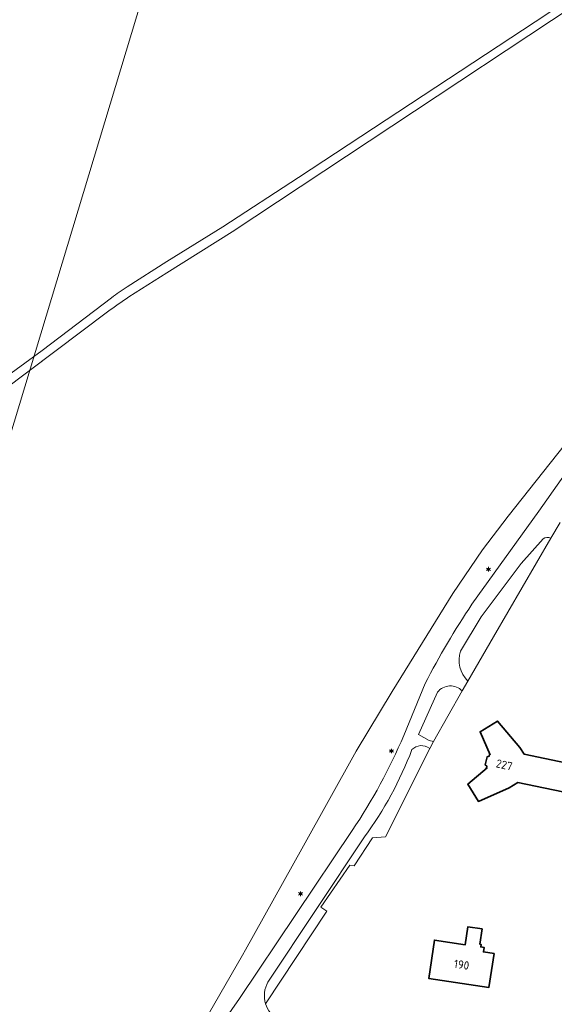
# Model space of a CAD drawing. Header units: metres. Extents: x 140853 to 145288, y 474558 to 480269.
# Tile 193 of 256: x 142968 to 143084, y 478761 to 478974. Entities that reach past the tile are written whole.
import ezdxf
from ezdxf.enums import TextEntityAlignment as Align

# ---------------------------------------------------------------- set-up
doc = ezdxf.new("R2010")
doc.units = ezdxf.units.M
doc.header["$MEASUREMENT"] = 0
for name, color, linetype, lineweight in [('B-WE-GR-GRAS_KRUIDENRIJK-G', 80, 'Continuous', 18), ('B-WE-GR-GROENVOORZIENING-G', 80, 'Continuous', 18), ('B-WE-IE-TERREINAFSCHEIDING_KUNSTMATIG_HEKWERK-G', 20, 'IE-TERREINAFSCHEIDING-KUNSTMATIG', 18), ('B-WE-IE-TERREINAFSCHEIDING_KUNSTMATIG_MUUR-G', 90, 'IE-TERREINAFSCHEIDING-KUNSTMATIG-DICHT', 18), ('B-WE-KL-ET_LS_OV_LICHTMAST-S', 190, 'Continuous', 18), ('B-WE-OG-BEBOUWING-G', 7, 'Continuous', 35), ('B-WE-OG-BEBOUWING_HUISNUMMER-T18', 10, 'Continuous', 18), ('B-WE-OG-HULPLIJN-G', 50, 'Continuous', 18), ('B-WE-OG-TERREIN_ERF-G', 7, 'Continuous', 18), ('B-WE-VH-ONVERHARD-G', 252, 'Continuous', 18), ('B-WE-VH-VERHARDING_ASFALT-G', 252, 'Continuous', 18)]:
    doc.layers.add(name, color=color, linetype=linetype, lineweight=lineweight)
doc.styles.add('NLCS-ISO', font='txt')
doc.linetypes.add('IE-TERREINAFSCHEIDING-KUNSTMATIG', pattern='A,4,[82,NLCS.shx,S=0.75,R=90,X=0,Y=0],4,-2', length=10)
doc.linetypes.add('IE-TERREINAFSCHEIDING-KUNSTMATIG-DICHT', pattern='A,8,-1,[82,NLCS.shx,S=0.75,R=90,X=0,Y=0],-1', length=10)

# ---------------------------------------------------------------- blocks, each defined once
blk = doc.blocks.new('B-SIE-WEG_LICHTMAST-SO')
at = {"ltscale": 0.1}
for p, q in [((-1.1, 0.6), (-2.2, 1.3)), ((0, 1.3), (0, 2.5)), ((1.1, 0.6), (2.2, 1.3)), ((-1.1, -0.6), (-2.2, -1.3)), ((0, -1.3), (0, -2.5)), ((1.1, -0.6), (2.2, -1.3))]:
    blk.add_line(p, q, dxfattribs=at)
at = {"flags": 128}
for points in [[(-1.2, 0.5), (1.2, 0.5)], [(-1.2, -0.5), (1.2, -0.5)]]:
    blk.add_lwpolyline(points, dxfattribs=at)
at = {"ltscale": 0.1}
blk.add_circle((0, 0), 1.27, dxfattribs=at)
at = {"style": 'NLCS-ISO'}
blk.add_attdef('TYPE', text='', height=1.8, dxfattribs=at).set_placement((0, 2.5), align=Align.BOTTOM_CENTER)

msp = doc.modelspace()

# ---------------------------------------------------------------- linework, layer by layer
at = {"layer": 'B-WE-GR-GRAS_KRUIDENRIJK-G', "ltscale": 0.2, "flags": 128}
msp.add_lwpolyline([(143021.391, 478760.752), (143034.646, 478780.805), (143033.341, 478781.685), (143039.642, 478790.783), (143040.593, 478790.639), (143044.571, 478796.705), (143047.365, 478796.904), (143056.938, 478816.103), (143056.938, 478816.103, 0.3795878), (143053.097, 478815.821), (143053.097, 478815.821, -0.0684576), (143042.788, 478796.91), (143042.788, 478796.91), (143021.913, 478765.466), (143021.913, 478765.466, 0.2057837), (143021.391, 478760.752)], format="xyb", close=True, dxfattribs=at)
at = {"layer": 'B-WE-GR-GROENVOORZIENING-G', "ltscale": 0.2, "flags": 128}
for points in [[(142943.212, 478880.545), (142972.999, 478902.293), (142988.036, 478913.749), (142988.036, 478913.749, -0.0208241), (142991.401, 478916.097), (142991.401, 478916.097), (143000, 478921.588), (143012.122, 478929.121), (143028.546, 478939.818), (143082.534, 478975.299), (143119.187, 479000), (143138.573, 479012.243), (143135.049, 479016.286), (143126.105, 479026.548), (143117.183, 479040.305), (143115.342, 479044.342), (143107.836, 479060.797), (143105.816, 479065.227), (143101.591, 479071.821), (143092.443, 479070.841), (143087.764, 479070.34), (143080.703, 479077.648), (143059.61, 479102.218), (143035.267, 479135.246)], [(143122.815, 479000), (143014.15, 478928.036), (143000, 478919.133), (142991.811, 478913.904), (142991.811, 478913.904, 0.018958), (142987.134, 478910.661), (142987.134, 478910.661), (142958.721, 478889.319)], [(143007.474, 478750), (143015.781, 478761.879), (143040.168, 478798.338), (143040.168, 478798.338, 0.0477026), (143051.324, 478818.88), (143051.324, 478818.88), (143055.989, 478830.169), (143055.989, 478830.169, -0.0297085), (143066.072, 478847.311), (143066.072, 478847.311), (143080.589, 478867.507), (143095.116, 478888.076)]]:
    msp.add_lwpolyline(points, format="xyb", dxfattribs=at)
for points in [[(143004.151, 478750), (143016.379, 478771.308), (143017.072, 478772.428), (143029.223, 478794.354), (143041.009, 478815.478), (143048.822, 478828.429), (143061.949, 478849.634), (143068.391, 478859.095), (143073.915, 478866.398), (143093.777, 478891.505)], [(143093.777, 478891.505), (143073.915, 478866.398), (143068.391, 478859.095), (143061.949, 478849.634), (143048.822, 478828.429), (143041.009, 478815.478), (143029.223, 478794.354), (143017.072, 478772.428), (143016.379, 478771.308), (143004.151, 478750)]]:
    msp.add_lwpolyline(points, dxfattribs=at)
for points in [[(143063.595, 478837.189, 0.2814675), (143065.207, 478830.688), (143065.207, 478830.688), (143070.746, 478840.236), (143083.17, 478861.653), (143083.17, 478861.653, 0.2787745), (143081.495, 478861.532), (143081.495, 478861.532), (143076.733, 478856.162), (143068.065, 478844.628), (143063.595, 478837.189)], [(143056.85, 478817.782), (143057.751, 478817.555), (143063.998, 478828.558), (143063.998, 478828.558, 0.4499383), (143058.635, 478828.281), (143058.635, 478828.281), (143054.509, 478819.084), (143056.85, 478817.782)]]:
    msp.add_lwpolyline(points, format="xyb", close=True, dxfattribs=at)
at = {"layer": 'B-WE-IE-TERREINAFSCHEIDING_KUNSTMATIG_HEKWERK-G', "ltscale": 0.2, "flags": 128}
for points in [[(143105.154, 478915.976), (143096.672, 478897.786), (143096.073, 478896.412), (143093.777, 478891.505), (143073.915, 478866.398), (143068.391, 478859.095), (143061.949, 478849.634), (143048.822, 478828.429), (143041.009, 478815.478), (143029.223, 478794.354), (143017.072, 478772.428), (143016.379, 478771.308), (143004.151, 478750)], [(143070.746, 478840.236), (143083.17, 478861.653)], [(143065.207, 478830.688), (143070.746, 478840.236)], [(143057.751, 478817.555), (143063.998, 478828.558)], [(143040.593, 478790.639), (143044.571, 478796.705), (143047.365, 478796.904)]]:
    msp.add_lwpolyline(points, dxfattribs=at)
at = {"layer": 'B-WE-IE-TERREINAFSCHEIDING_KUNSTMATIG_MUUR-G', "ltscale": 0.2, "flags": 128}
msp.add_lwpolyline([(143047.365, 478796.904), (143056.938, 478816.103)], dxfattribs=at)
at = {"layer": 'B-WE-OG-BEBOUWING-G', "ltscale": 0.2, "flags": 128}
for points in [[(143077.371, 478814.828), (143076.453, 478816.319), (143071.61, 478822.026), (143067.843, 478819.687), (143070.016, 478814.721), (143069.908, 478814.741), (143069.832, 478814.418), (143069.391, 478814.284), (143068.983, 478812.531), (143069.32, 478812.217), (143069.25, 478811.915), (143069.357, 478811.89), (143065.179, 478808.335), (143067.538, 478804.611), (143074.143, 478807.542), (143076.002, 478808.719), (143089.569, 478805.874), (143090.854, 478812.001), (143077.371, 478814.828)], [(143068.306, 478776.972), (143065.219, 478777.432), (143064.64, 478773.548), (143057.964, 478774.543), (143056.726, 478766.245), (143069.782, 478764.298), (143070.876, 478771.634), (143068.562, 478771.98), (143068.71, 478772.969), (143068.007, 478773.073), (143068.087, 478773.608), (143067.81, 478773.649), (143068.306, 478776.972)]]:
    msp.add_lwpolyline(points, close=True, dxfattribs=at)
at = {"layer": 'B-WE-OG-HULPLIJN-G'}
msp.add_lwpolyline([(141484.938, 478467.493), (142922.898, 478740.923), (143043.789, 479141.528), (143928.198, 479351.369), (144042.725, 479840.999), (144698.079, 479872.794), (144672.627, 478988.916), (144742.617, 478639.181), (145060.75, 478225.858), (145035.298, 477659.922), (145054.388, 476896.862), (144768.066, 476833.275), (144755.342, 477825.251), (143616.428, 477755.303), (142541.14, 475313.514), (141510.39, 476108.367), (141014.104, 476776.044), (140988.652, 477462.798), (141421.313, 477755.303), (141484.938, 478467.493)], close=True, dxfattribs=at)
at = {"layer": 'B-WE-OG-TERREIN_ERF-G', "ltscale": 0.2, "flags": 128}
msp.add_lwpolyline([(143085.213, 478865.035), (143083.17, 478861.653), (143070.746, 478840.236), (143065.207, 478830.688), (143063.998, 478828.558), (143057.751, 478817.555), (143056.938, 478816.103), (143047.365, 478796.904), (143044.571, 478796.705), (143040.593, 478790.639), (143039.642, 478790.783), (143033.341, 478781.685), (143034.646, 478780.805), (143021.391, 478760.752), (143021.391, 478760.752, 0.1888212), (143024.108, 478757.315)], format="xyb", dxfattribs=at)
for points in [[(143077.371, 478814.828), (143090.854, 478812.001), (143089.569, 478805.874), (143076.002, 478808.719), (143074.143, 478807.542), (143067.538, 478804.611), (143065.179, 478808.335), (143069.357, 478811.89), (143069.25, 478811.915), (143069.32, 478812.217), (143068.983, 478812.531), (143069.391, 478814.284), (143069.832, 478814.418), (143069.908, 478814.741), (143070.016, 478814.721), (143067.843, 478819.687), (143071.61, 478822.026), (143076.453, 478816.319), (143077.371, 478814.828)], [(143068.306, 478776.972), (143067.81, 478773.649), (143068.087, 478773.608), (143068.007, 478773.073), (143068.71, 478772.969), (143068.562, 478771.98), (143070.876, 478771.634), (143069.782, 478764.298), (143056.726, 478766.245), (143057.964, 478774.543), (143064.64, 478773.548), (143065.219, 478777.432), (143068.306, 478776.972)]]:
    msp.add_lwpolyline(points, close=True, dxfattribs=at)
at = {"layer": 'B-WE-VH-ONVERHARD-G', "ltscale": 0.2, "flags": 128}
for points in [[(143095.116, 478888.076), (143080.589, 478867.507), (143066.072, 478847.311), (143066.072, 478847.311, 0.0297085), (143055.989, 478830.169), (143055.989, 478830.169), (143051.324, 478818.88), (143051.324, 478818.88, -0.0477026), (143040.168, 478798.338), (143040.168, 478798.338), (143015.781, 478761.879), (143007.474, 478750)], [(143024.108, 478757.315, -0.1888212), (143021.391, 478760.752), (143021.391, 478760.752, -0.2057837), (143021.913, 478765.466), (143021.913, 478765.466), (143042.788, 478796.91), (143042.788, 478796.91, 0.0684576), (143053.097, 478815.821), (143053.097, 478815.821, -0.3795878), (143056.938, 478816.103), (143056.938, 478816.103), (143057.751, 478817.555), (143056.85, 478817.782), (143054.509, 478819.084), (143058.635, 478828.281), (143058.635, 478828.281, -0.4499383), (143063.998, 478828.558), (143063.998, 478828.558), (143065.207, 478830.688), (143065.207, 478830.688, -0.2814675), (143063.595, 478837.189), (143063.595, 478837.189), (143068.065, 478844.628), (143076.733, 478856.162), (143081.495, 478861.532), (143081.495, 478861.532, -0.2787745), (143083.17, 478861.653), (143083.17, 478861.653), (143085.213, 478865.035)]]:
    msp.add_lwpolyline(points, format="xyb", dxfattribs=at)
at = {"layer": 'B-WE-VH-VERHARDING_ASFALT-G', "ltscale": 0.2, "flags": 128}
msp.add_lwpolyline([(142958.721, 478889.319), (142987.134, 478910.661), (142987.134, 478910.661, -0.018958), (142991.811, 478913.904), (142991.811, 478913.904), (143000, 478919.133), (143014.15, 478928.036), (143122.815, 479000), (143136.495, 479008.478), (143139.904, 479010.715), (143138.573, 479012.243), (143119.187, 479000), (143082.534, 478975.299), (143028.546, 478939.818), (143012.122, 478929.121), (143000, 478921.588), (142991.401, 478916.097), (142991.401, 478916.097, 0.0208241), (142988.036, 478913.749), (142988.036, 478913.749), (142972.999, 478902.293), (142943.212, 478880.545)], format="xyb", dxfattribs=at)

# ---------------------------------------------------------------- block references
at = {"layer": 'B-WE-KL-ET_LS_OV_LICHTMAST-S', "xscale": 0.2, "yscale": 0.2, "zscale": 0.2}
for p in [(143069.671, 478854.913), (143048.666, 478815.525), (143028.977, 478784.586)]:
    msp.add_blockref('B-SIE-WEG_LICHTMAST-SO', p, dxfattribs=at)

# ---------------------------------------------------------------- texts
at = {"layer": 'B-WE-OG-BEBOUWING_HUISNUMMER-T18', "style": 'NLCS-ISO'}
for s, rotation, p in [('227', 346.9, (143073.086, 478812.514)), ('190', 351.5, (143063.844, 478769.228))]:
    msp.add_text(s, height=1.8, rotation=rotation, dxfattribs=at).set_placement(p, align=Align.MIDDLE_CENTER)

doc.saveas('drawing.dxf')
